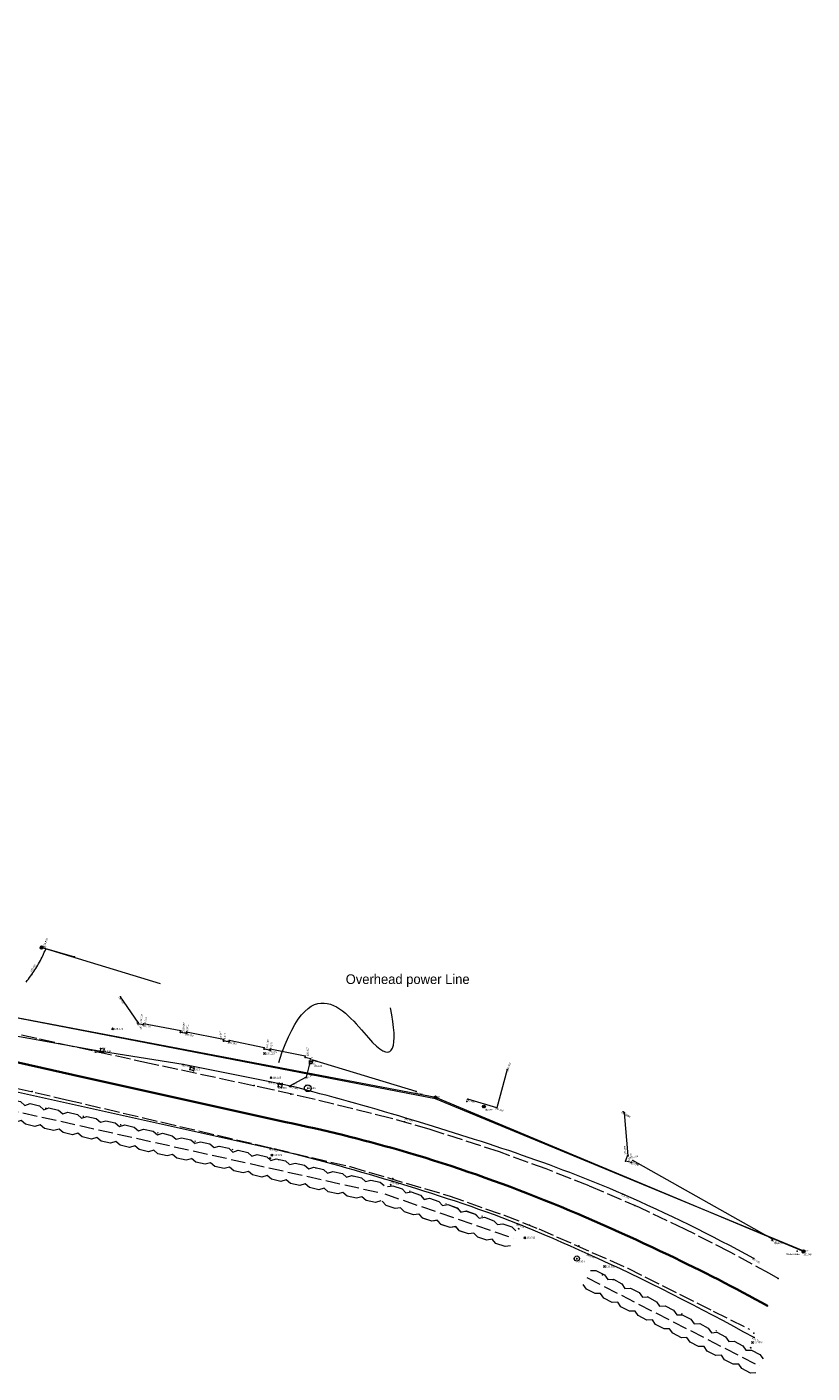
# Model space of a CAD drawing. Header units: metres. Extents: x 652030 to 652905, y 801037 to 801451.
# Tile 7 of 8: x 652529 to 652610, y 801037 to 801176. Entities that reach past the tile are written whole.
import ezdxf

# ---------------------------------------------------------------- set-up
doc = ezdxf.new("R2010")
doc.units = ezdxf.units.M
doc.header["$MEASUREMENT"] = 0
for name, pattern in [('Center line', [100, 100, 0]), ('Dashed 3-1', [2, 1.5, -0.5]), ('Dashed 4-1', [2, 1.6, -0.4]), ('Edge of Bush', [3.846153, -1.282051, -1.282051, 0, -1.282051]), ('Power line', [100, 100, 0])]:
    doc.linetypes.add(name, pattern=pattern)
for name, color, linetype, lineweight, true_color in [('Dashed Yellow Line', 2, 'Continuous', 0, 0xffff00), ('Electricity Pole', 1, 'Continuous', 0, 0xff0000), ('Electricity Pole_Text', 1, 'Continuous', 0, 0xff0000), ('Fence', 2, 'Continuous', 0, 0xffff00), ('Fence_Text', 2, 'Continuous', 0, 0xffff00), ('Gully', 7, 'Continuous', 0, 0x178bca), ('Gully_Text', 7, 'Continuous', 0, 0x1781ca), ('Hedge', 3, 'Continuous', 0, 0x00ff00), ('Inspection Cover', 7, 'Continuous', 0, 0xffffff), ('Inspection Cover_Text', 7, 'Continuous', 0, 0xffffff), ('Kerb', 7, 'Continuous', 0, 0xfdd0f4), ('Kerb_Text', 7, 'Continuous', 0, 0xfdd0f4), ('Overhead Electricity Line', 1, 'Continuous', 0, 0xff0000), ('Points', 7, 'Continuous', 0, 0xffffff), ('Road Edge', 7, 'Continuous', 0, 0xff80c0), ('Road Edge_Text', 7, 'Continuous', 0, 0xff80c0), ('Solid White Line', 7, 'Continuous', 0, 0xffffff), ('Spot Level', 7, 'Continuous', 0, 0xffffff), ('Spot Level_Text', 7, 'Continuous', 0, 0xffffff), ('Text', 7, 'Continuous', 0, 0xffffff), ('Vegetation Line', 7, 'Continuous', 0, 0x85c929), ('Wall', 7, 'Continuous', 0, 0x8080ff), ('Wall_Text', 7, 'Continuous', 0, 0x8080ff)]:
    doc.layers.add(name, color=color, linetype=linetype, lineweight=lineweight, true_color=true_color)
doc.styles.add('0.3mm', font='micross.ttf', dxfattribs={"height": 0.3})
doc.linetypes.add('ZIGZAG', pattern='A,0.0001,-0.2,[131,ltypeshp.shx,S=0.2,R=0,X=-0.2,Y=0],-0.4,[131,ltypeshp.shx,S=0.2,R=180,X=0.2,Y=0],-0.2', length=0.8001)

# ---------------------------------------------------------------- blocks, each defined once
blk = doc.blocks.new('Point')
blk.add_point((0, 0))
blk = doc.blocks.new('Electricity Pole-Cross circle')
at = {"color": 0}
for p, q in [((-1, 0), (1, 0)), ((0, -1), (0, 1))]:
    blk.add_line(p, q, dxfattribs=at)
blk.add_circle((0, 0), 0.9, dxfattribs=at)
blk = doc.blocks.new('Spot Level-Dia cross')
at = {"color": 0}
for p, q in [((-1, 1), (1, -1)), ((-1, -1), (1, 1))]:
    blk.add_line(p, q, dxfattribs=at)

msp = doc.modelspace()

# ---------------------------------------------------------------- linework, layer by layer
at = {"color": 7, "lineweight": 5, "ltscale": 0.5}
msp.add_open_spline([(652555.23, 801069.14), (652558.74, 801080.07), (652566.67, 801066.98), (652567.58, 801070.77), (652566.75, 801074.76)], degree=3, dxfattribs=at)
at = {"layer": 'Dashed Yellow Line', "linetype": 'Dashed 4-1'}
for points, elevation in [([(652387.07, 801109.41), (652393.02, 801105.31), (652396.91, 801102.88), (652400.67, 801100.72), (652403.37, 801099.3), (652406.44, 801097.82), (652409.26, 801096.42), (652411.47, 801095.47), (652412.69, 801094.96), (652417.91, 801093.12), (652421.86, 801092), (652424.19, 801091.27), (652434.68, 801088.44), (652450.34, 801084.48), (652473.72, 801078.89), (652500.83, 801072.73), (652533.34, 801065.29), (652562.61, 801058.38), (652572.8, 801055.37), (652578.51, 801053.36), (652582.07, 801051.96), (652591.24, 801047.9), (652600.05, 801043.48), (652603.8, 801041.6)], 122.85), ([(652606.76, 801046.83), (652605.86, 801047.35), (652601.76, 801049.58), (652597.14, 801051.94), (652592.45, 801054.15), (652587.25, 801056.39), (652582.84, 801058.14), (652578, 801059.9), (652570.85, 801062.21), (652566.74, 801063.39), (652558.69, 801065.39), (652554.58, 801066.31), (652541.88, 801069.03), (652530.25, 801071.6), (652522.52, 801073.37)], 131.72)]:
    msp.add_lwpolyline(points, dxfattribs=dict(at, elevation=elevation))
at = {"layer": 'Fence', "linetype": 'Continuous', "ltscale": 0.5}
msp.add_line((652606.18, 801050.89, 131.67), (652591.77, 801059, 131.16), dxfattribs=at)
at = {"layer": 'Gully', "linetype": 'Continuous'}
for points in [[(652537.21, 801070.52, 128.37), (652536.84, 801070.57, 128.36), (652536.79, 801070.23, 128.38), (652537.16, 801070.18, 128.39), (652537.21, 801070.52, 128.37)], [(652546.43, 801068.27, 128.9), (652546.06, 801068.39, 128.9), (652546.15, 801068.65, 128.89), (652546.51, 801068.53, 128.89), (652546.43, 801068.27, 128.9)], [(652555.5, 801066.56, 129.33), (652555.17, 801066.63, 129.32), (652555.23, 801066.91, 129.32), (652555.56, 801066.83, 129.33), (652555.5, 801066.56, 129.33)]]:
    msp.add_polyline3d(points, close=True, dxfattribs=at)
at = {"layer": 'Hedge', "linetype": 'Dashed 3-1'}
for p, q in [((652526.88, 801064.37), (652536.64, 801062.18)), ((652536.64, 801062.18), (652546.41, 801060)), ((652546.41, 801060), (652556.18, 801057.82)), ((652556.18, 801057.82), (652565.95, 801055.63)), ((652566.17, 801055.56), (652575.64, 801052.3)), ((652569.96, 801054.26), (652579.43, 801051)), ((652587.03, 801046.93), (652595.94, 801042.37)), ((652595.94, 801042.37), (652604.85, 801037.81))]:
    msp.add_line(p, q, dxfattribs=at)
at = {"layer": 'Hedge'}
for points in [[(652527.05, 801065.16), (652527.61, 801065.3), (652528.58, 801065.09), (652529.02, 801064.7), (652529.56, 801064.88), (652530.54, 801064.64), (652530.97, 801064.26), (652531.5, 801064.44), (652532.49, 801064.22), (652532.93, 801063.84), (652533.46, 801064.01), (652534.46, 801063.76), (652534.88, 801063.4), (652535.42, 801063.55), (652536.39, 801063.34), (652536.82, 801062.97)], [(652536.46, 801061.39), (652535.91, 801061.23), (652534.94, 801061.45), (652534.51, 801061.83), (652533.96, 801061.67), (652532.99, 801061.89), (652532.55, 801062.26), (652532.01, 801062.11), (652531.04, 801062.32), (652530.61, 801062.7), (652530.06, 801062.54), (652529.09, 801062.77), (652528.65, 801063.14), (652528.11, 801062.98), (652527.13, 801063.2), (652526.7, 801063.58)], [(652536.82, 801062.97), (652537.38, 801063.12), (652538.35, 801062.9), (652538.79, 801062.52), (652539.33, 801062.7), (652540.31, 801062.46), (652540.74, 801062.07), (652541.27, 801062.25), (652542.26, 801062.03), (652542.7, 801061.65), (652543.23, 801061.83), (652544.23, 801061.57), (652544.64, 801061.21), (652545.19, 801061.37), (652546.16, 801061.15), (652546.59, 801060.78)], [(652546.23, 801059.2), (652545.68, 801059.05), (652544.71, 801059.26), (652544.28, 801059.64), (652543.72, 801059.49), (652542.76, 801059.7), (652542.32, 801060.07), (652541.77, 801059.92), (652540.81, 801060.14), (652540.37, 801060.52), (652539.82, 801060.36), (652538.85, 801060.58), (652538.42, 801060.96), (652537.88, 801060.8), (652536.9, 801061.02), (652536.47, 801061.39)], [(652546.59, 801060.79), (652547.14, 801060.94), (652548.12, 801060.72), (652548.55, 801060.34), (652549.09, 801060.51), (652550.08, 801060.28), (652550.5, 801059.89), (652551.03, 801060.07), (652552.03, 801059.85), (652552.46, 801059.47), (652553, 801059.64), (652553.99, 801059.39), (652554.41, 801059.03), (652554.95, 801059.19), (652555.92, 801058.97), (652556.35, 801058.6)], [(652556, 801057.02), (652555.45, 801056.86), (652554.47, 801057.08), (652554.04, 801057.46), (652553.49, 801057.3), (652552.53, 801057.52), (652552.09, 801057.89), (652551.54, 801057.74), (652550.58, 801057.96), (652550.14, 801058.33), (652549.59, 801058.18), (652548.62, 801058.4), (652548.19, 801058.77), (652547.64, 801058.62), (652546.67, 801058.83), (652546.23, 801059.21)], [(652556.36, 801058.61), (652556.91, 801058.75), (652557.89, 801058.54), (652558.32, 801058.15), (652558.86, 801058.33), (652559.85, 801058.09), (652560.27, 801057.71), (652560.8, 801057.89), (652561.8, 801057.67), (652562.23, 801057.29), (652562.77, 801057.46), (652563.76, 801057.21), (652564.18, 801056.85), (652564.72, 801057), (652565.69, 801056.79), (652566.12, 801056.42)], [(652565.77, 801054.84), (652565.21, 801054.68), (652564.24, 801054.9), (652563.81, 801055.28), (652563.26, 801055.12), (652562.29, 801055.34), (652561.85, 801055.71), (652561.31, 801055.56), (652560.34, 801055.77), (652559.91, 801056.15), (652559.36, 801055.99), (652558.39, 801056.21), (652557.96, 801056.59), (652557.41, 801056.43), (652556.43, 801056.65), (652556, 801057.03)], [(652566.44, 801056.33), (652567.01, 801056.41), (652567.95, 801056.08), (652568.34, 801055.66), (652568.9, 801055.77), (652569.85, 801055.42), (652570.23, 801054.99), (652570.78, 801055.11), (652571.74, 801054.78), (652572.13, 801054.36), (652572.68, 801054.47), (652573.64, 801054.11), (652574.02, 801053.7), (652574.57, 801053.8), (652575.51, 801053.47), (652575.9, 801053.05)], [(652575.37, 801051.52), (652574.8, 801051.43), (652573.86, 801051.76), (652573.48, 801052.18), (652572.91, 801052.09), (652571.97, 801052.41), (652571.58, 801052.83), (652571.02, 801052.74), (652570.08, 801053.06), (652569.69, 801053.49), (652569.13, 801053.39), (652568.19, 801053.72), (652567.8, 801054.14), (652567.25, 801054.05), (652566.3, 801054.37), (652565.91, 801054.8)], [(652570.23, 801055.02), (652570.8, 801055.11), (652571.74, 801054.78), (652572.13, 801054.36), (652572.69, 801054.47), (652573.64, 801054.12), (652574.02, 801053.69), (652574.57, 801053.81), (652575.53, 801053.48), (652575.92, 801053.05), (652576.47, 801053.17), (652577.43, 801052.8), (652577.81, 801052.4), (652578.36, 801052.49), (652579.3, 801052.17), (652579.69, 801051.75)], [(652579.16, 801050.22), (652578.59, 801050.13), (652577.65, 801050.46), (652577.27, 801050.88), (652576.7, 801050.79), (652575.76, 801051.11), (652575.37, 801051.53), (652574.81, 801051.44), (652573.87, 801051.76), (652573.49, 801052.19), (652572.92, 801052.09), (652571.98, 801052.42), (652571.59, 801052.84), (652571.04, 801052.75), (652570.09, 801053.07), (652569.7, 801053.5)], [(652587.4, 801047.65), (652587.97, 801047.65), (652588.86, 801047.2), (652589.19, 801046.72), (652589.76, 801046.75), (652590.65, 801046.28), (652590.96, 801045.8), (652591.52, 801045.84), (652592.43, 801045.38), (652592.76, 801044.9), (652593.32, 801044.93), (652594.22, 801044.44), (652594.53, 801043.99), (652595.1, 801044), (652595.98, 801043.55), (652596.31, 801043.08)], [(652595.57, 801041.64), (652594.99, 801041.63), (652594.1, 801042.09), (652593.79, 801042.56), (652593.21, 801042.55), (652592.33, 801043), (652592, 801043.47), (652591.43, 801043.46), (652590.55, 801043.91), (652590.22, 801044.38), (652589.65, 801044.37), (652588.77, 801044.82), (652588.44, 801045.3), (652587.88, 801045.28), (652586.99, 801045.73), (652586.66, 801046.21)], [(652596.31, 801043.09), (652596.88, 801043.09), (652597.77, 801042.64), (652598.1, 801042.16), (652598.67, 801042.2), (652599.56, 801041.72), (652599.88, 801041.24), (652600.43, 801041.28), (652601.34, 801040.82), (652601.67, 801040.34), (652602.23, 801040.38), (652603.13, 801039.88), (652603.44, 801039.43), (652604.01, 801039.45), (652604.89, 801038.99), (652605.22, 801038.53)], [(652604.48, 801037.09), (652603.9, 801037.07), (652603.02, 801037.53), (652602.7, 801038), (652602.12, 801037.99), (652601.24, 801038.44), (652600.91, 801038.91), (652600.34, 801038.9), (652599.46, 801039.35), (652599.14, 801039.82), (652598.56, 801039.81), (652597.68, 801040.27), (652597.36, 801040.74), (652596.79, 801040.72), (652595.9, 801041.18), (652595.57, 801041.65)]]:
    msp.add_lwpolyline(points, dxfattribs=at)
at = {"layer": 'Inspection Cover', "linetype": 'Continuous'}
msp.add_polyline3d([(652558.67, 801069.27, 129.64), (652558.66, 801069.01, 129.64), (652558.39, 801069.03, 129.63), (652558.41, 801069.28, 129.63), (652558.67, 801069.27, 129.64)], close=True, dxfattribs=at)
at = {"layer": 'Inspection Cover', "linetype": 'Continuous', "lineweight": 0}
for centre, radius in [((652558.22, 801066.47, 129.48), 0.345), ((652576.4, 801064.59, 130.36), 0.13), ((652586, 801048.89, 130.89), 0.27), ((652609.35, 801049.57, 131.94), 0.109)]:
    msp.add_circle(centre, radius, dxfattribs=at)
at = {"layer": 'Kerb', "linetype": 'Continuous'}
msp.add_polyline3d([(652529.15, 801077.42, 128.39), (652529.27, 801077.58, 128.41), (652529.4, 801077.73, 128.43), (652529.52, 801077.9, 128.45), (652529.75, 801078.22, 128.5), (652529.86, 801078.37, 128.52), (652529.96, 801078.53, 128.54), (652530.07, 801078.68, 128.56), (652530.17, 801078.84, 128.58), (652530.26, 801079, 128.6), (652530.36, 801079.16, 128.62), (652530.45, 801079.32, 128.64), (652530.54, 801079.49, 128.66), (652530.63, 801079.65, 128.68), (652530.72, 801079.82, 128.7), (652530.8, 801079.99, 128.72), (652530.88, 801080.15, 128.74), (652530.96, 801080.32, 128.76), (652531.03, 801080.5, 128.78), (652531.11, 801080.67, 128.8), (652531.18, 801080.84, 128.82)], dxfattribs=at)
at = {"layer": 'Overhead Electricity Line', "linetype": 'Power line', "ltscale": 0.5}
msp.add_line((652530.82, 801081.01, 128.7), (652534.14, 801080.02, 128.67), dxfattribs=at)
at = {"layer": 'Overhead Electricity Line', "linetype": 'ZIGZAG'}
for points, elevation in [([(652609.35, 801049.68), (652571.41, 801065.39), (652525.58, 801074.23), (652478.29, 801085.27), (652428.78, 801101.07), (652402.76, 801113.41), (652373.43, 801131.59), (652339.16, 801156.8), (652315.71, 801169.04), (652282.13, 801186.45), (652245.15, 801205.65), (652203.42, 801227.3), (652160.01, 801249.96), (652114.38, 801274.01), (652074.18, 801294.57), (652031.52, 801314.71), (652030.02, 801314.95)], 131.94), ([(652530.9, 801080.96), (652542.98, 801077.28)], 128.79)]:
    msp.add_lwpolyline(points, dxfattribs=dict(at, elevation=elevation))
at = {"layer": 'Overhead Electricity Line', "linetype": 'Power line', "ltscale": 0.5}
msp.add_polyline3d([(652609.4, 801049.63, 131.84), (652571.45, 801065.52, 130.12), (652525.58, 801074.23, 127.58), (652478.31, 801085.26, 125.38), (652428.67, 801101.11, 126.07), (652402.69, 801113.4, 125.35), (652373.4, 801131.6, 124.24), (652339.14, 801156.82, 123.07), (652315.69, 801169.05, 122.7), (652282.13, 801186.45, 121.24), (652245.24, 801205.59, 120.41), (652203.41, 801227.22, 120.11), (652159.93, 801250, 120.82), (652114.35, 801274.07, 121.56), (652074.23, 801294.55, 122.3), (652031.96, 801314.61, 123.13), (652030.74, 801314.88, 123.06)], dxfattribs=at)
at = {"layer": 'Road Edge', "linetype": 'Center line'}
for points in [[(652604.25, 801048.89, 131.64), (652603.43, 801049.35, 131.61), (652602.6, 801049.79, 131.58), (652601.77, 801050.23, 131.55), (652600.94, 801050.67, 131.51), (652600.1, 801051.1, 131.48), (652599.26, 801051.53, 131.45), (652598.42, 801051.95, 131.42), (652597.58, 801052.37, 131.38), (652596.73, 801052.78, 131.35), (652595.88, 801053.19, 131.32), (652595.03, 801053.59, 131.29), (652594.18, 801053.99, 131.25), (652593.33, 801054.38, 131.22), (652592.47, 801054.77, 131.19), (652591.61, 801055.15, 131.16), (652590.75, 801055.53, 131.12), (652590.07, 801055.82, 131.09), (652589.39, 801056.11, 131.05), (652588.7, 801056.4, 131.02), (652588.02, 801056.68, 130.98), (652587.33, 801056.96, 130.95), (652586.64, 801057.23, 130.91), (652585.95, 801057.5, 130.88), (652585.26, 801057.77, 130.84), (652584.56, 801058.03, 130.81), (652583.87, 801058.29, 130.77), (652583.17, 801058.55, 130.74), (652582.47, 801058.8, 130.71), (652581.77, 801059.05, 130.67), (652581.07, 801059.3, 130.64), (652580.37, 801059.54, 130.6), (652579.67, 801059.79, 130.57), (652578.97, 801060.03, 130.53), (652578.26, 801060.26, 130.5), (652577.56, 801060.5, 130.46), (652576.86, 801060.73, 130.43), (652576.15, 801060.96, 130.39), (652575.44, 801061.19, 130.36), (652574.03, 801061.64, 130.29), (652572.61, 801062.09, 130.22), (652571.19, 801062.53, 130.15), (652569.77, 801062.96, 130.08), (652568.35, 801063.39, 130.01), (652567.62, 801063.61, 129.97), (652566.88, 801063.83, 129.93), (652566.14, 801064.05, 129.89), (652565.4, 801064.27, 129.85), (652564.66, 801064.48, 129.81), (652563.92, 801064.69, 129.77), (652563.18, 801064.9, 129.74), (652562.44, 801065.11, 129.7), (652561.7, 801065.31, 129.66), (652560.96, 801065.51, 129.62), (652560.21, 801065.72, 129.58), (652559.47, 801065.91, 129.54), (652558.73, 801066.11, 129.5), (652557.98, 801066.3, 129.46), (652557.24, 801066.5, 129.42), (652556.49, 801066.69, 129.38), (652554.3, 801067.15, 129.28), (652545.35, 801068.93, 128.9), (652536.27, 801070.35, 128.34), (652524.97, 801072.41, 127.63)], [(652569.41, 801066.12, 129.98), (652558.75, 801069.36, 129.64), (652558.66, 801069.04, 129.6), (652558.39, 801068.99, 129.57), (652558.05, 801067.61, 129.45), (652556.34, 801066.7, 129.37)], [(652604.28, 801040.73, 131.71), (652603.23, 801041.31, 131.67), (652602.18, 801041.89, 131.62), (652601.13, 801042.46, 131.58), (652600.07, 801043.02, 131.54), (652599.01, 801043.58, 131.49), (652597.95, 801044.13, 131.45), (652596.88, 801044.68, 131.4), (652595.81, 801045.22, 131.36), (652594.74, 801045.76, 131.32), (652593.66, 801046.29, 131.27), (652592.58, 801046.82, 131.23), (652591.5, 801047.34, 131.18), (652590.42, 801047.85, 131.14), (652589.33, 801048.36, 131.1), (652588.24, 801048.86, 131.05), (652587.15, 801049.35, 131.01), (652586.25, 801049.76, 130.96), (652585.35, 801050.16, 130.91), (652584.44, 801050.56, 130.86), (652583.54, 801050.96, 130.81), (652582.63, 801051.35, 130.77), (652581.72, 801051.73, 130.72), (652581.26, 801051.92, 130.69), (652580.8, 801052.11, 130.67), (652580.34, 801052.3, 130.64), (652579.88, 801052.48, 130.62), (652579.09, 801052.79, 130.58), (652578.29, 801053.1, 130.54), (652577.49, 801053.39, 130.49), (652576.69, 801053.69, 130.45), (652575.88, 801053.97, 130.41), (652575.08, 801054.26, 130.37), (652574.27, 801054.53, 130.33), (652573.46, 801054.81, 130.29), (652572.65, 801055.07, 130.25), (652571.83, 801055.34, 130.21), (652571.02, 801055.6, 130.16), (652570.21, 801055.86, 130.12), (652569.39, 801056.12, 130.08), (652568.57, 801056.37, 130.04), (652566.94, 801056.87, 129.96), (652566.16, 801057.1, 129.92), (652565.38, 801057.33, 129.89), (652564.6, 801057.56, 129.85), (652563.82, 801057.79, 129.82), (652563.04, 801058.01, 129.79), (652562.25, 801058.23, 129.75), (652561.47, 801058.45, 129.72), (652560.68, 801058.66, 129.68), (652559.9, 801058.87, 129.65), (652559.11, 801059.08, 129.61), (652558.32, 801059.29, 129.58), (652557.54, 801059.49, 129.55), (652556.75, 801059.69, 129.51), (652555.96, 801059.88, 129.48), (652555.17, 801060.07, 129.44), (652554.38, 801060.26, 129.41), (652526.5, 801066.43, 127.84)]]:
    msp.add_polyline3d(points, dxfattribs=at)
at = {"layer": 'Road Edge'}
msp.add_point((652606.14, 801050.74, 131.69), dxfattribs=at)
at = {"layer": 'Solid White Line', "color": 7, "linetype": 'Continuous', "lineweight": 35}
msp.add_polyline3d([(652605.67, 801044.02, 131.8), (652605.04, 801044.37, 131.78), (652604.41, 801044.71, 131.76), (652603.78, 801045.05, 131.74), (652603.14, 801045.39, 131.72), (652602.51, 801045.73, 131.7), (652601.87, 801046.06, 131.68), (652601.24, 801046.39, 131.65), (652600.6, 801046.72, 131.63), (652599.96, 801047.05, 131.61), (652599.32, 801047.37, 131.59), (652598.68, 801047.69, 131.57), (652598.04, 801048.01, 131.55), (652597.39, 801048.33, 131.53), (652596.75, 801048.64, 131.51), (652596.1, 801048.96, 131.48), (652595.45, 801049.27, 131.46), (652594.61, 801049.67, 131.42), (652593.77, 801050.07, 131.38), (652592.92, 801050.46, 131.34), (652592.07, 801050.85, 131.3), (652591.22, 801051.24, 131.26), (652590.37, 801051.63, 131.21), (652589.52, 801052.01, 131.17), (652588.67, 801052.39, 131.13), (652587.81, 801052.76, 131.09), (652586.95, 801053.13, 131.05), (652586.09, 801053.5, 131.01), (652585.23, 801053.86, 130.96), (652584.37, 801054.22, 130.92), (652583.5, 801054.57, 130.88), (652582.63, 801054.92, 130.84), (652581.77, 801055.27, 130.8), (652580.9, 801055.61, 130.76), (652580.02, 801055.95, 130.72), (652579.15, 801056.28, 130.67), (652578.27, 801056.61, 130.63), (652577.4, 801056.93, 130.59), (652576.52, 801057.24, 130.55), (652575.64, 801057.56, 130.51), (652574.76, 801057.86, 130.47), (652573.87, 801058.16, 130.42), (652572.99, 801058.46, 130.38), (652572.1, 801058.75, 130.34), (652571.21, 801059.03, 130.3), (652570.32, 801059.31, 130.26), (652569.43, 801059.58, 130.22), (652568.53, 801059.85, 130.18), (652567.63, 801060.1, 130.13), (652566.91, 801060.31, 130.1), (652566.19, 801060.51, 130.06), (652565.46, 801060.71, 130.03), (652564.74, 801060.9, 129.99), (652564.01, 801061.09, 129.96), (652563.28, 801061.28, 129.92), (652562.55, 801061.47, 129.88), (652561.82, 801061.65, 129.85), (652561.09, 801061.82, 129.81), (652560.36, 801062, 129.78), (652559.63, 801062.17, 129.74), (652558.9, 801062.34, 129.71), (652558.16, 801062.5, 129.67), (652557.43, 801062.66, 129.64), (652556.69, 801062.82, 129.6), (652555.96, 801062.97, 129.56), (652535.03, 801067.62, 128.39), (652503.17, 801074.79, 126.59)], dxfattribs=at)
at = {"layer": 'Vegetation Line', "linetype": 'Edge of Bush'}
msp.add_line((652603.96, 801039.67, 131.43), (652588.65, 801047.22, 130.6), dxfattribs=at)
msp.add_polyline3d([(652580.02, 801051.95, 130.55), (652566.81, 801056.5, 129.91), (652554.38, 801059.27, 129.24), (652526.35, 801065.48, 127.87), (652500.3, 801071.61, 126.42), (652478.11, 801076.63, 125.85), (652454.99, 801082.02, 125.69), (652430.24, 801088.1, 125.93), (652418.6, 801091.31, 125.95), (652403.12, 801096.34, 125.89), (652390.88, 801103.78, 125.26), (652378.38, 801114.09, 124.87)], dxfattribs=at)
at = {"layer": 'Wall', "linetype": 'Continuous'}
for points in [[(652558.49, 801069.51, 129.56), (652557.94, 801069.63, 129.42), (652557.94, 801069.78, 129.38), (652554.34, 801070.51, 129.17), (652554.33, 801070.4, 129.15), (652553.71, 801070.5, 129.14), (652553.73, 801070.64, 129.12), (652550.12, 801071.41, 129.08), (652550.12, 801071.25, 129.05), (652549.54, 801071.33, 129.04), (652549.53, 801071.5, 129.04), (652545.7, 801072.27, 128.9), (652545.7, 801072.11, 128.93), (652545.09, 801072.23, 128.89), (652545.11, 801072.4, 128.88), (652541.28, 801073.12, 128.76), (652541.25, 801073.02, 128.77), (652540.69, 801073.12, 128.72), (652540.71, 801073.25, 128.74), (652538.88, 801075.89, 128.7)], [(652578.8, 801068.41, 130.43), (652577.74, 801064.44, 130.42), (652574.73, 801065.33, 130.36)], [(652591.62, 801058.8, 131.22), (652591.02, 801058.93, 131.28), (652591.23, 801059.49, 131.27), (652591.29, 801059.51, 131.29), (652590.9, 801063.95, 131.38), (652590.76, 801064.03, 131.37)]]:
    msp.add_polyline3d(points, dxfattribs=at)

# ---------------------------------------------------------------- block references
at = {"layer": 'Dashed Yellow Line', "linetype": 'Continuous'}
for p in [(652536.34, 801070.2, 128.37), (652552.68, 801066.76, 129.23), (652529.79, 801066.13, 128.1), (652556.48, 801065.86, 129.45), (652568.19, 801062.99, 130.02), (652554.4, 801060.28, 129.42), (652567.02, 801057.16, 129.97), (652591.97, 801054.36, 131.22), (652581.11, 801052.35, 130.72), (652586.2, 801050.19, 130.98), (652606.76, 801046.83, 131.72), (652604.27, 801041.18, 131.71)]:
    msp.add_blockref('Point', p, dxfattribs=at)
at = {"layer": 'Electricity Pole', "color": 7, "linetype": 'Continuous', "lineweight": -3, "true_color": 0xffffff, "xscale": 0.1500000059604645, "yscale": 0.1500000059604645}
for p in [(652530.75, 801080.96, 128.79), (652530.76, 801081.03, 128.78), (652571.41, 801065.54, 130.12), (652609.4, 801049.65, 131.96)]:
    msp.add_blockref('Electricity Pole-Cross circle', p, dxfattribs=at)
at = {"layer": 'Electricity Pole', "linetype": 'Continuous'}
for p in [(652530.75, 801080.96, 128.79), (652530.76, 801081.03, 128.78), (652571.41, 801065.54, 130.12), (652609.4, 801049.65, 131.96)]:
    msp.add_blockref('Point', p, dxfattribs=at)
at = {"layer": 'Fence_Text', "linetype": 'Continuous'}
for p in [(652591.77, 801059, 131.16), (652606.18, 801050.89, 131.67)]:
    msp.add_blockref('Point', p, dxfattribs=at)
at = {"layer": 'Gully_Text', "linetype": 'Continuous'}
for p in [(652536.76, 801070.23, 128.38), (652536.84, 801070.57, 128.36), (652537.21, 801070.52, 128.37), (652546.06, 801068.39, 128.9), (652546.07, 801068.67, 128.89), (652546.43, 801068.27, 128.9), (652555.15, 801066.92, 129.32), (652555.17, 801066.64, 129.31), (652555.17, 801066.63, 129.32), (652555.26, 801066.99, 129.31), (652555.5, 801066.56, 129.33), (652555.58, 801066.95, 129.32)]:
    msp.add_blockref('Point', p, dxfattribs=at)
at = {"layer": 'Inspection Cover_Text', "linetype": 'Continuous'}
for p in [(652558.4, 801069.09, 129.63), (652558.66, 801069.01, 129.64), (652558.67, 801069.27, 129.64), (652558.04, 801066.76, 129.47), (652558.22, 801066.47, 129.48), (652576.31, 801064.5, 130.35), (652576.4, 801064.59, 130.36), (652585.73, 801048.85, 130.9), (652586, 801048.89, 130.89), (652609.24, 801049.6, 131.96)]:
    msp.add_blockref('Point', p, dxfattribs=at)
at = {"layer": 'Kerb_Text', "linetype": 'Continuous'}
for p in [(652531.18, 801080.84, 128.82), (652529.75, 801078.22, 128.5)]:
    msp.add_blockref('Point', p, dxfattribs=at)
at = {"layer": 'Overhead Electricity Line', "linetype": 'Continuous'}
for p in [(652530.82, 801081.01, 128.7), (652534.14, 801080.02, 128.67), (652571.45, 801065.52, 130.12), (652609.4, 801049.63, 131.84)]:
    msp.add_blockref('Point', p, dxfattribs=at)
at = {"layer": 'Points', "linetype": 'Continuous'}
for p in [(652536.79, 801070.23, 128.38), (652537.16, 801070.18, 128.39), (652546.15, 801068.65, 128.89), (652546.51, 801068.53, 128.89), (652558.39, 801069.03, 129.63), (652558.41, 801069.28, 129.63), (652555.22, 801066.64, 129.31), (652555.23, 801066.91, 129.32), (652555.54, 801066.6, 129.32), (652555.56, 801066.83, 129.33), (652609.35, 801049.57, 131.94)]:
    msp.add_blockref('Point', p, dxfattribs=at)
at = {"layer": 'Road Edge_Text', "linetype": 'Continuous'}
for p in [(652536.27, 801070.35, 128.34), (652558.75, 801069.36, 129.64), (652545.35, 801068.93, 128.9), (652558.39, 801068.99, 129.57), (652558.66, 801069.04, 129.6), (652554.3, 801067.15, 129.28), (652556.34, 801066.7, 129.37), (652556.49, 801066.69, 129.38), (652558.05, 801067.61, 129.45), (652569.41, 801066.12, 129.98), (652568.35, 801063.39, 130.01), (652554.38, 801060.26, 129.41), (652566.94, 801056.87, 129.96), (652590.75, 801055.53, 131.12), (652579.88, 801052.48, 130.62), (652606.14, 801050.74, 131.69), (652587.15, 801049.35, 131.01), (652604.25, 801048.89, 131.64), (652604.28, 801040.73, 131.71)]:
    msp.add_blockref('Point', p, dxfattribs=at)
at = {"layer": 'Solid White Line', "linetype": 'Continuous'}
for p in [(652535.03, 801067.62, 128.39), (652555.96, 801062.97, 129.56), (652567.63, 801060.1, 130.13), (652595.45, 801049.27, 131.46), (652605.67, 801044.02, 131.8)]:
    msp.add_blockref('Point', p, dxfattribs=at)
at = {"layer": 'Spot Level', "color": 18, "linetype": 'Continuous', "lineweight": -3, "true_color": 0x000000, "xscale": 0.1000000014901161, "yscale": 0.1000000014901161}
for p in [(652538.09, 801072.61, 128.57), (652553.75, 801070.06, 129.12), (652554.43, 801067.56, 129.22), (652554.51, 801059.58, 129.37), (652580.64, 801051.05, 130.71), (652588.86, 801048.08, 130.96), (652604.12, 801040.22, 131.6)]:
    msp.add_blockref('Spot Level-Dia cross', p, dxfattribs=at)
at = {"layer": 'Spot Level', "linetype": 'Continuous'}
for p in [(652538.09, 801072.61, 128.57), (652553.75, 801070.06, 129.12), (652554.43, 801067.56, 129.22), (652554.51, 801059.58, 129.37), (652580.64, 801051.05, 130.71), (652588.86, 801048.08, 130.96), (652604.12, 801040.22, 131.6)]:
    msp.add_blockref('Point', p, dxfattribs=at)
at = {"layer": 'Text', "linetype": 'Continuous'}
msp.add_blockref('Point', (652608.72, 801049.65, 131.87), dxfattribs=at)
at = {"layer": 'Vegetation Line', "linetype": 'Continuous'}
for p in [(652574.64, 801065.12, 130.3), (652554.38, 801059.27, 129.24), (652566.81, 801056.5, 129.91), (652580.02, 801051.95, 130.55), (652588.65, 801047.22, 130.6), (652603.96, 801039.67, 131.43)]:
    msp.add_blockref('Point', p, dxfattribs=at)
at = {"layer": 'Wall_Text', "linetype": 'Continuous'}
for p in [(652538.88, 801075.89, 128.7), (652540.69, 801073.12, 128.72), (652540.71, 801073.25, 128.74), (652541.25, 801073.02, 128.77), (652541.28, 801073.12, 128.76), (652545.09, 801072.23, 128.89), (652545.11, 801072.4, 128.88), (652545.7, 801072.27, 128.9), (652545.7, 801072.11, 128.93), (652549.53, 801071.5, 129.04), (652549.54, 801071.33, 129.04), (652550.12, 801071.41, 129.08), (652550.12, 801071.25, 129.05), (652553.71, 801070.5, 129.14), (652553.73, 801070.64, 129.12), (652554.33, 801070.4, 129.15), (652554.34, 801070.51, 129.17), (652557.94, 801069.78, 129.38), (652557.94, 801069.63, 129.42), (652558.49, 801069.51, 129.56), (652578.8, 801068.41, 130.43), (652574.73, 801065.33, 130.36), (652577.74, 801064.44, 130.42), (652590.76, 801064.03, 131.37), (652590.9, 801063.95, 131.38), (652591.02, 801058.93, 131.28), (652591.23, 801059.49, 131.27), (652591.29, 801059.51, 131.29), (652591.62, 801058.8, 131.22)]:
    msp.add_blockref('Point', p, dxfattribs=at)

# ---------------------------------------------------------------- texts
at = {"style": '0.3mm'}
msp.add_text('Water metre', height=0.18, dxfattribs=at).set_placement((652607.61, 801049.27, 131.87))
at = {"color": 7, "lineweight": 5, "insert": (652562.14, 801078.23), "char_height": 1, "attachment_point": 1}
msp.add_mtext_dynamic_manual_height_columns('Overhead power Line', width=16.0828, gutter_width=1, heights=[0], dxfattribs=at)
at = {"layer": 'Electricity Pole_Text', "style": '0.3mm'}
for p in [(652530.9, 801080.87, 128.79), (652530.91, 801080.94, 128.78), (652571.56, 801065.45, 130.12), (652609.55, 801049.56, 131.96)]:
    msp.add_text('EP', height=0.18, dxfattribs=at).set_placement(p)
at = {"layer": 'Fence_Text', "style": '0.3mm'}
for s, p in [('131.158', (652591.56, 801058.92, 131.16)), ('131.672', (652605.96, 801050.81, 131.67))]:
    msp.add_text(s, height=0.18, rotation=330.6329, dxfattribs=at).set_placement(p)
at = {"layer": 'Gully_Text', "style": '0.3mm'}
for s, p in [('GY', (652536.99, 801070.48, 128.36)), ('128.358', (652536.99, 801070.21, 128.36)), ('GY', (652546.22, 801068.58, 128.89)), ('128.890', (652546.22, 801068.31, 128.89)), ('129.319', (652555.16, 801066.43, 129.32)), ('GY', (652555.3, 801066.83, 129.32))]:
    msp.add_text(s, height=0.18, dxfattribs=at).set_placement(p)
at = {"layer": 'Inspection Cover_Text', "style": '0.3mm'}
for s, p in [('IC', (652558.81, 801068.92, 129.64)), ('129.645', (652558.81, 801068.65, 129.64)), ('IC', (652558.19, 801066.67, 129.47)), ('129.467', (652558.19, 801066.4, 129.47)), ('IC', (652576.46, 801064.41, 130.35)), ('130.351', (652576.46, 801064.14, 130.35)), ('IC', (652585.88, 801048.76, 130.9)), ('130.904', (652585.88, 801048.49, 130.9)), ('131.964', (652609.39, 801049.24, 131.96)), ('IC', (652609.39, 801049.51, 131.96))]:
    msp.add_text(s, height=0.18, dxfattribs=at).set_placement(p)
at = {"layer": 'Kerb_Text', "style": '0.3mm'}
for s, rotation, p in [('128.823', 67.9368, (652531.07, 801081.05, 128.82)), ('128.495', 54.9636, (652529.69, 801078.44, 128.5))]:
    msp.add_text(s, height=0.18, rotation=rotation, dxfattribs=at).set_placement(p)
at = {"layer": 'Road Edge_Text', "style": '0.3mm'}
for s, rotation, p in [('128.344', 349.7072, (652536.09, 801070.2, 128.34)), ('129.571', 436.0793, (652558.53, 801068.81, 129.57)), ('128.903', 351.069, (652545.17, 801068.77, 128.9)), ('129.447', 388.2081, (652558, 801067.38, 129.45)), ('129.277', 348.797, (652554.12, 801067.01, 129.28)), ('129.370', 388.2081, (652556.3, 801066.47, 129.37)), ('129.383', 347.9176, (652556.31, 801066.54, 129.38)), ('129.981', 343.0926, (652569.22, 801065.99, 129.98)), ('130.009', 343.256, (652568.16, 801063.26, 130.01)), ('129.408', 347.5371, (652554.19, 801060.12, 129.41)), ('129.958', 343.2256, (652566.74, 801056.74, 129.96)), ('131.123', 336.6581, (652590.54, 801055.42, 131.12)), ('130.619', 338.6383, (652579.68, 801052.37, 130.62)), ('131.009', 335.7791, (652586.94, 801049.25, 131.01)), ('131.645', 331.3563, (652604.03, 801048.81, 131.64)), ('131.711', 330.9757, (652604.06, 801040.64, 131.71))]:
    msp.add_text(s, height=0.18, rotation=rotation, dxfattribs=at).set_placement(p)
msp.add_text('131.690', height=0.18, dxfattribs=at).set_placement((652606.29, 801050.38, 131.69))
at = {"layer": 'Spot Level_Text', "color": 7, "style": '0.3mm'}
for s, p in [('128.574', (652538.24, 801072.52, 128.57)), ('129.123', (652553.9, 801069.97, 129.12)), ('129.225', (652554.58, 801067.47, 129.22)), ('129.372', (652554.66, 801059.49, 129.37)), ('130.713', (652580.79, 801050.96, 130.71)), ('130.958', (652589.01, 801047.99, 130.96)), ('131.602', (652604.27, 801040.13, 131.6))]:
    msp.add_text(s, height=0.18, dxfattribs=at).set_placement(p)
at = {"layer": 'Wall_Text', "style": '0.3mm'}
for s, rotation, p in [('128.701', 304.7996, (652538.64, 801075.91, 128.7)), ('128.719', 81.4029, (652541.07, 801073.22, 128.72)), ('128.757', 432.0961, (652541.41, 801072.93, 128.76)), ('128.743', 304.7996, (652540.48, 801073.27, 128.74)), ('128.770', 349.3823, (652541.07, 801072.87, 128.77)), ('128.883', 349.2973, (652544.93, 801072.25, 128.88)), ('128.887', 85.1291, (652545.46, 801072.35, 128.89)), ('128.934', 348.3486, (652545.52, 801071.96, 128.93)), ('128.901', 449.9347, (652545.88, 801072.12, 128.9)), ('129.042', 92.3681, (652549.35, 801071.48, 129.04)), ('129.077', 450.5141, (652549.76, 801071.25, 129.08)), ('129.041', 348.673, (652549.35, 801071.35, 129.04)), ('129.054', 352.1357, (652549.95, 801071.09, 129.05)), ('129.140', 82.3234, (652554.09, 801070.6, 129.14)), ('129.167', 444.3778, (652554.51, 801070.34, 129.17)), ('129.116', 347.9614, (652553.54, 801070.49, 129.12)), ('129.153', 350.8516, (652554.16, 801070.25, 129.15)), ('129.417', 89.7189, (652558.3, 801069.78, 129.42)), ('129.562', 347.7919, (652558.3, 801069.37, 129.56)), ('130.432', 434.9304, (652578.94, 801068.21, 130.43)), ('130.356', 343.5187, (652574.53, 801065.2, 130.36)), ('130.416', 343.5187, (652577.54, 801064.31, 130.42)), ('131.368', 329.3389, (652590.54, 801063.95, 131.37)), ('131.379', 329.3389, (652590.68, 801063.87, 131.38)), ('131.289', 95.1046, (652591.1, 801059.64, 131.29)), ('131.277', 69.4208, (652591.41, 801058.94, 131.28)), ('131.273', 13.7833, (652591.46, 801059.18, 131.27)), ('131.224', 347.5853, (652591.43, 801058.66, 131.22))]:
    msp.add_text(s, height=0.18, rotation=rotation, dxfattribs=at).set_placement(p)

doc.saveas('drawing.dxf')
